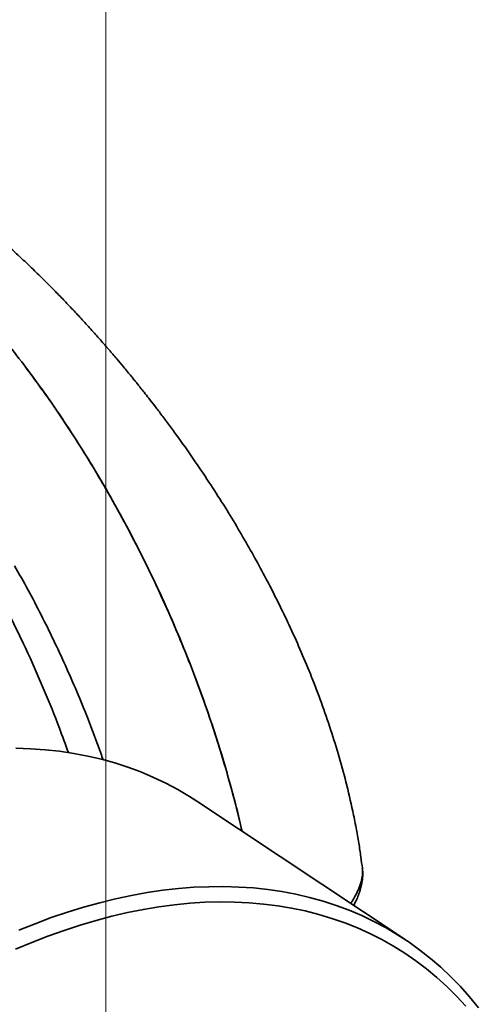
# Model space of a CAD drawing. Header units: millimetres. Extents: x -8713 to 3261, y -18743 to -8704.
# Tile 128 of 133: x 3162.83 to 3168.55, y -18286.48 to -18274.19. Entities that reach past the tile are written whole.
import ezdxf

# ---------------------------------------------------------------- set-up
doc = ezdxf.new("R2010")
doc.units = ezdxf.units.MM
doc.header["$LTSCALE"] = 10
doc.layers.add('1轮廓实线层', color=7, linetype='Continuous', lineweight=18)

msp = doc.modelspace()

# ---------------------------------------------------------------- linework, layer by layer
at = {"color": 7, "linetype": 'Continuous', "lineweight": 35}
msp.add_open_spline([(3162.893, -18278.514), (3162.977, -18278.627), (3163.154, -18278.865), (3163.412, -18279.244), (3163.667, -18279.643), (3163.91, -18280.05), (3164.144, -18280.47), (3164.368, -18280.903), (3164.582, -18281.347), (3164.78, -18281.793), (3164.961, -18282.24), (3165.127, -18282.685), (3165.28, -18283.135), (3165.418, -18283.59), (3165.527, -18283.986), (3165.582, -18284.227), (3165.602, -18284.316)], degree=3, knots=[0, 0, 0, 0, 0.067218, 0.142297, 0.215258, 0.288275, 0.361236, 0.436315, 0.511455, 0.586533, 0.659526, 0.732576, 0.80557, 0.880685, 0.95586, 1, 1, 1, 1], dxfattribs=at)
at = {"layer": '1轮廓实线层'}
msp.add_line((3163.904, -18292.789), (3163.904, -18263.938), dxfattribs=at)
at = {"layer": '1轮廓实线层', "color": 7, "linetype": 'Continuous', "lineweight": 35}
msp.add_line((3167.639, -18285.667), (3165.039, -18283.942), dxfattribs=at)
at = {"layer": '1轮廓实线层', "color": 7, "linetype": 'Continuous', "lineweight": 35, "flags": 128}
for points in [[(3165.039, -18283.942), (3164.946, -18283.882), (3164.801, -18283.796), (3164.651, -18283.717), (3164.498, -18283.644), (3164.341, -18283.577), (3164.18, -18283.517), (3164.016, -18283.464), (3163.848, -18283.418), (3163.677, -18283.378), (3163.503, -18283.345), (3163.326, -18283.319), (3163.146, -18283.3), (3162.964, -18283.287), (3162.779, -18283.281)], [(3162.816, -18285.552), (3163.02, -18285.47), (3163.222, -18285.394), (3163.425, -18285.325), (3163.626, -18285.263), (3163.827, -18285.208), (3164.026, -18285.159), (3164.225, -18285.116), (3164.421, -18285.081), (3164.616, -18285.052), (3164.81, -18285.031), (3165.001, -18285.016), (3165.191, -18285.008), (3165.378, -18285.006), (3165.563, -18285.012), (3165.746, -18285.024), (3165.925, -18285.044), (3166.102, -18285.07), (3166.276, -18285.103), (3166.447, -18285.143), (3166.615, -18285.189), (3166.779, -18285.242), (3166.94, -18285.302), (3167.097, -18285.369), (3167.25, -18285.442), (3167.4, -18285.521), (3167.545, -18285.607), (3167.687, -18285.7), (3167.824, -18285.798), (3167.957, -18285.903), (3168.085, -18286.014), (3168.209, -18286.131), (3168.328, -18286.254), (3168.442, -18286.383), (3168.552, -18286.518)], [(3168.395, -18286.498), (3168.279, -18286.373), (3168.159, -18286.254), (3168.035, -18286.14), (3167.906, -18286.033), (3167.772, -18285.932), (3167.634, -18285.837), (3167.492, -18285.749), (3167.346, -18285.667), (3167.196, -18285.591), (3167.043, -18285.522), (3166.885, -18285.459), (3166.724, -18285.403), (3166.56, -18285.354), (3166.392, -18285.311), (3166.221, -18285.275), (3166.048, -18285.246), (3165.871, -18285.224), (3165.691, -18285.208), (3165.51, -18285.2), (3165.325, -18285.198), (3165.138, -18285.203), (3164.95, -18285.215), (3164.759, -18285.233), (3164.566, -18285.259), (3164.372, -18285.291), (3164.176, -18285.33), (3163.979, -18285.376), (3163.781, -18285.428), (3163.582, -18285.487), (3163.382, -18285.553), (3163.181, -18285.625), (3162.98, -18285.704), (3162.778, -18285.789)]]:
    msp.add_lwpolyline(points, dxfattribs=at)
at = {"layer": '1轮廓实线层', "color": 7, "linetype": 'Continuous', "lineweight": 35}
for points, knots in [([(3160.332, -18276.015), (3160.437, -18276.086), (3160.645, -18276.229), (3160.956, -18276.47), (3161.265, -18276.731), (3161.571, -18277.012), (3161.874, -18277.313), (3162.173, -18277.633), (3162.466, -18277.971), (3162.751, -18278.324), (3163.028, -18278.691), (3163.297, -18279.073), (3163.558, -18279.468), (3163.809, -18279.876), (3164.048, -18280.294), (3164.276, -18280.721), (3164.491, -18281.154), (3164.693, -18281.593), (3164.881, -18282.038), (3165.056, -18282.488), (3165.216, -18282.94), (3165.361, -18283.393), (3165.487, -18283.842), (3165.568, -18284.151), (3165.602, -18284.308), (3165.604, -18284.317)], [0, 0, 0, 0, 0.0454633, 0.0908374, 0.1359664, 0.1812054, 0.2264582, 0.2719568, 0.3175605, 0.3627988, 0.4080001, 0.4531463, 0.4985197, 0.5440239, 0.5894264, 0.6348474, 0.6800032, 0.7251773, 0.7704836, 0.8159273, 0.8615006, 0.9068336, 0.9520127, 0.9971793, 1, 1, 1, 1]), ([(3167.105, -18284.779), (3167.099, -18284.732), (3167.086, -18284.627), (3167.06, -18284.459), (3167.026, -18284.268), (3166.975, -18284.014), (3166.903, -18283.705), (3166.806, -18283.352), (3166.698, -18283.009), (3166.582, -18282.677), (3166.459, -18282.357), (3166.329, -18282.048), (3166.204, -18281.77), (3166.083, -18281.517), (3165.964, -18281.281), (3165.834, -18281.034), (3165.691, -18280.776), (3165.536, -18280.51), (3165.369, -18280.236), (3165.188, -18279.955), (3164.994, -18279.667), (3164.824, -18279.426), (3164.688, -18279.241), (3164.596, -18279.118), (3164.514, -18279.011), (3164.444, -18278.92), (3164.385, -18278.845), (3164.34, -18278.789), (3164.308, -18278.748), (3164.283, -18278.717), (3164.255, -18278.683), (3164.219, -18278.638), (3164.174, -18278.583), (3164.113, -18278.51), (3164.036, -18278.418), (3163.94, -18278.306), (3163.832, -18278.182), (3163.716, -18278.052), (3163.596, -18277.921), (3163.478, -18277.794), (3163.362, -18277.673), (3163.237, -18277.544), (3163.103, -18277.411), (3162.962, -18277.273), (3162.824, -18277.143), (3162.691, -18277.021), (3162.567, -18276.909), (3162.454, -18276.81), (3162.366, -18276.735), (3162.301, -18276.68), (3162.254, -18276.641), (3162.213, -18276.607), (3162.176, -18276.577), (3162.142, -18276.549), (3162.107, -18276.521), (3162.063, -18276.485), (3162.006, -18276.44), (3161.933, -18276.384), (3161.845, -18276.316), (3161.741, -18276.239), (3161.622, -18276.152), (3161.487, -18276.057), (3161.393, -18275.993), (3161.343, -18275.96)], [0, 0, 0, 0, 0.014, 0.031101, 0.049948, 0.070528, 0.105893, 0.140305, 0.173645, 0.205935, 0.237195, 0.267448, 0.296715, 0.31919, 0.342684, 0.367463, 0.393527, 0.42088, 0.449002, 0.478373, 0.508997, 0.540876, 0.556102, 0.569755, 0.581673, 0.591856, 0.600305, 0.60702, 0.61108, 0.614096, 0.617693, 0.622835, 0.629348, 0.636824, 0.648321, 0.661515, 0.676407, 0.692681, 0.708808, 0.724586, 0.740014, 0.755093, 0.774152, 0.792621, 0.810499, 0.827786, 0.844111, 0.858643, 0.871349, 0.877919, 0.883869, 0.889198, 0.893906, 0.897995, 0.902238, 0.907505, 0.914761, 0.924005, 0.935237, 0.948454, 0.963655, 0.980838, 1, 1, 1, 1]), ([(3162.764, -18281.004), (3162.821, -18281.105), (3162.935, -18281.307), (3163.097, -18281.616), (3163.252, -18281.93), (3163.401, -18282.249), (3163.542, -18282.572), (3163.69, -18282.936), (3163.8, -18283.221), (3163.86, -18283.398), (3163.87, -18283.427)], [0, 0, 0, 0, 0.130135, 0.260322, 0.390457, 0.52255, 0.654698, 0.786791, 0.965676, 1, 1, 1, 1]), ([(3163.436, -18283.335), (3163.399, -18283.233), (3163.306, -18282.973), (3163.138, -18282.56), (3162.956, -18282.145), (3162.785, -18281.786), (3162.631, -18281.479), (3162.522, -18281.277), (3162.468, -18281.177)], [0, 0, 0, 0, 0.138861, 0.352612, 0.566363, 0.710889, 0.855473, 1, 1, 1, 1]), ([(3166.96, -18285.217), (3166.969, -18285.203), (3166.998, -18285.161), (3167.036, -18285.087), (3167.076, -18284.996), (3167.1, -18284.907), (3167.111, -18284.834), (3167.105, -18284.794), (3167.103, -18284.779)], [0, 0, 0, 0, 0.0944, 0.300902, 0.510234, 0.720743, 0.899339, 1, 1, 1, 1]), ([(3166.997, -18285.241), (3167.01, -18285.216), (3167.034, -18285.169), (3167.062, -18285.1), (3167.083, -18285.035), (3167.098, -18284.972), (3167.107, -18284.913), (3167.11, -18284.861), (3167.11, -18284.817), (3167.106, -18284.789), (3167.105, -18284.778)], [0, 0, 0, 0, 0.190864, 0.346288, 0.489212, 0.622537, 0.748839, 0.845187, 0.937387, 1, 1, 1, 1])]:
    msp.add_open_spline(points, degree=3, knots=knots, dxfattribs=at)

doc.saveas('drawing.dxf')
